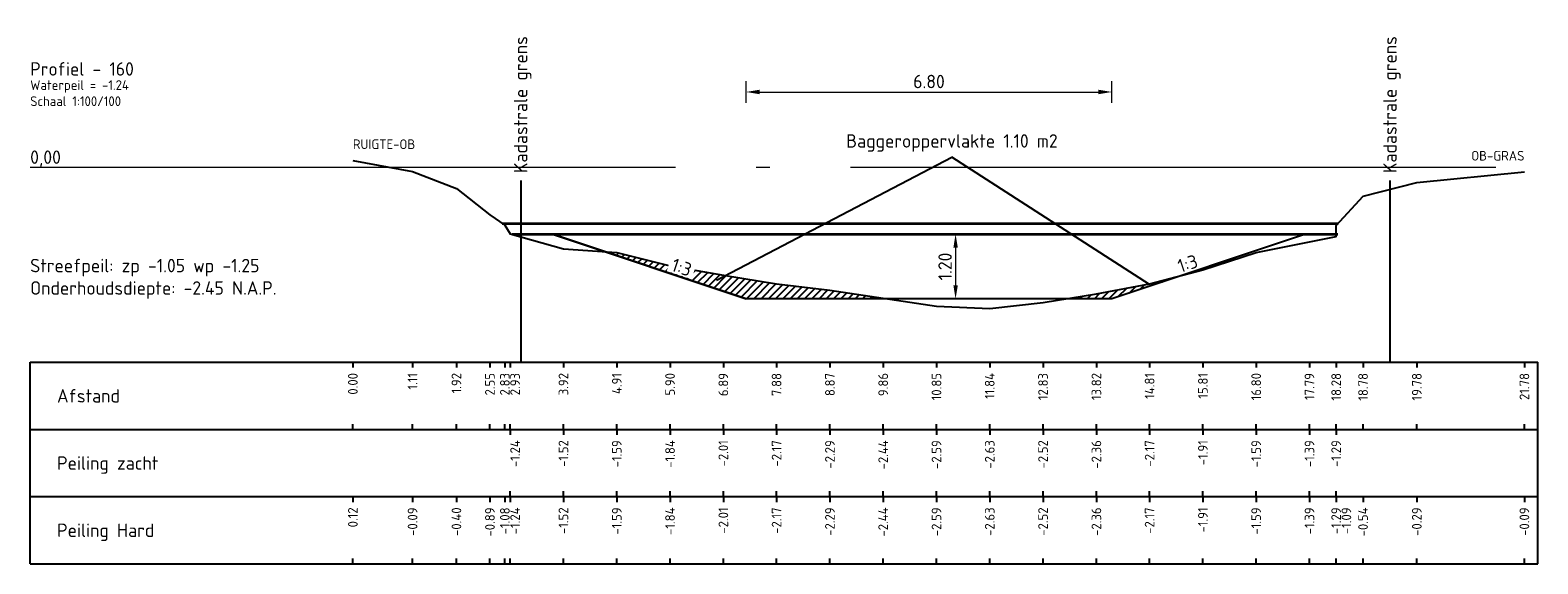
# Model space of a CAD drawing. Header units: metres. Extents: x 163463 to 198797, y 577287 to 592106.
# Tile 25 of 64: x 198349 to 198378, y 581659 to 581669. Entities that reach past the tile are written whole.
import ezdxf
from ezdxf.enums import TextEntityAlignment as Align

# ---------------------------------------------------------------- set-up
doc = ezdxf.new("R2010")
doc.units = ezdxf.units.M
doc.linetypes.add('AL-NAP_LIJN', pattern=[15.25, 12, -1.5, 0.25, -1.5])
for name, color, linetype in [('Afstandsbalk', 7, 'Continuous'), ('baggerarcering', 1, 'Continuous'), ('baggeroppervlak', 7, 'Continuous'), ('HardePeiling', 3, 'Continuous'), ('Kadastralegrens', 7, 'Continuous'), ('Legger', 2, 'Continuous'), ('Oever', 62, 'Continuous'), ('Teksten', 7, 'Continuous'), ('ZachtePeiling', 1, 'Continuous')]:
    doc.layers.add(name, color=color, linetype=linetype)
doc.layers.add('N-WA-WH-GRONDWATERLIJN-G', color=150, linetype='AL-GRONDWATERLIJN', lineweight=35)
doc.layers.add('X-XX-AL-NAP-G', color=7, linetype='AL-NAP_LIJN', lineweight=18)
doc.styles.add('NLCS-ISO', font='NLCS-ISO.ttf')
doc.styles.add('NLCS-ISO-M100-T25', font='NLCS-ISO.ttf', dxfattribs={"height": 0.25})
doc.linetypes.add('AL-GRONDWATERLIJN', pattern='A,6,[32,NLCS.SHX,S=1,R=0,X=0,Y=0],6', length=12)
doc.dimstyles.new('NLCS-M100-T25-PIJL_l3_h1', dxfattribs={"dimscale": 0.1, "dimtxt": 0.25, "dimasz": 2.5, "dimexe": 2, "dimexo": 2, "dimgap": 0.7, "dimtad": 1, "dimzin": 0, "dimdsep": 46, "dimtxsty": 'NLCS-ISO-M100-T25', "dimcen": 2.5, "dimdle": 2, "dimclrd": 256, "dimclre": 256, "dimclrt": 256, "dimadec": 1, "dimazin": 0, "dimtfac": 1, "dimtofl": 0, "dimtmove": 1, "dimatfit": 0, "dimfxl": 2, "dimfxlon": 1, "dimtfill": 1, "dimtfillclr": 256, "dimtolj": 1, "dimtzin": 0, "dimlwd": 18, "dimlwe": 18, "dimarcsym": 0})
pattern_1 = [(45, (198102.50411, 581471.00325), (-0.06735192, 0.06735192), [])]

# ---------------------------------------------------------------- blocks, each defined once
blk = doc.blocks.new('*D481')
at = {"lineweight": 18, "transparency": 16777216}
for p, q in [((198366.695, 581664.753), (198366.495, 581664.753)), ((198366.695, 581664.503), (198366.695, 581663.803)), ((198366.695, 581663.553), (198366.495, 581663.553))]:
    blk.add_line(p, q, dxfattribs=at)
at = {"transparency": 16777216}
for points in [[(198366.654, 581664.503), (198366.737, 581664.503), (198366.695, 581664.753)], [(198366.654, 581663.803), (198366.737, 581663.803), (198366.695, 581663.553)]]:
    blk.add_solid(points, dxfattribs=at)
at = {"layer": 'Defpoints', "color": 0, "transparency": 16777216}
for p in [(198366.695, 581664.753), (198366.695, 581663.553), (198366.695, 581663.553)]:
    blk.add_point(p, dxfattribs=at)
at = {"transparency": 16777216, "insert": (198366.5, 581664.153), "char_height": 0.25, "attachment_point": 5, "rotation": 90, "style": 'NLCS-ISO-M100-T25', "bg_fill": 3, "box_fill_scale": 1.1, "bg_fill_color": 256, "bg_fill_true_color": 13158600, "bg_fill_transparency": 0}
blk.add_mtext('\\A1;1.20', dxfattribs=at)
blk = doc.blocks.new('*D637')
at = {"lineweight": 18, "transparency": 16777216}
for p, q in [((198362.801, 581667.198), (198362.801, 581667.598)), ((198369.601, 581667.198), (198369.601, 581667.598)), ((198363.051, 581667.398), (198369.351, 581667.398))]:
    blk.add_line(p, q, dxfattribs=at)
at = {"transparency": 16777216}
for points in [[(198363.051, 581667.44), (198363.051, 581667.357), (198362.801, 581667.398)], [(198369.351, 581667.44), (198369.351, 581667.357), (198369.601, 581667.398)]]:
    blk.add_solid(points, dxfattribs=at)
at = {"layer": 'Defpoints', "color": 0, "transparency": 16777216}
for p in [(198369.601, 581667.398), (198362.801, 581663.553), (198369.601, 581663.553)]:
    blk.add_point(p, dxfattribs=at)
at = {"transparency": 16777216, "insert": (198366.201, 581667.593), "char_height": 0.25, "attachment_point": 5, "style": 'NLCS-ISO-M100-T25', "bg_fill": 3, "box_fill_scale": 1.1, "bg_fill_color": 256, "bg_fill_true_color": 13158600, "bg_fill_transparency": 0}
blk.add_mtext('\\A1;6.80', dxfattribs=at)

msp = doc.modelspace()

# ---------------------------------------------------------------- hatches: boundary and pattern name
at = {"layer": 'baggerarcering'}
h = msp.add_hatch(dxfattribs=at)
h.set_pattern_fill('ANSI31', color=256, scale=0.03, style=0)
h.set_pattern_definition(pattern_1)
h.paths.add_polyline_path([(198360.174, 581664.429), (198362.801, 581663.553), (198365.415, 581663.553), (198365.349, 581663.563), (198364.359, 581663.713), (198363.367, 581663.833), (198362.377, 581663.993), (198361.386, 581664.163), (198360.396, 581664.413)])
h = msp.add_hatch(dxfattribs=at)
h.set_pattern_fill('ANSI31', color=256, scale=0.03, style=0)
h.set_pattern_definition(pattern_1)
h.paths.add_polyline_path([(198369.601, 581663.553), (198370.95, 581664.003), (198370.289, 581663.83), (198370.288, 581663.83), (198369.313, 581663.643), (198368.755, 581663.553)])

# ---------------------------------------------------------------- linework, layer by layer
at = {"layer": 'Afstandsbalk'}
for p, q in [((198349.489, 581662.373), (198377.521, 581662.373)), ((198349.489, 581658.623), (198349.489, 581662.373)), ((198355.489, 581662.373), (198355.489, 581662.273)), ((198356.599, 581662.373), (198356.599, 581662.273)), ((198357.414, 581662.373), (198357.414, 581662.273)), ((198358.037, 581662.373), (198358.037, 581662.273)), ((198358.315, 581662.373), (198358.315, 581662.273)), ((198358.414, 581662.373), (198358.414, 581662.273)), ((198359.404, 581662.373), (198359.404, 581662.273)), ((198360.396, 581662.373), (198360.396, 581662.273)), ((198361.386, 581662.373), (198361.386, 581662.273)), ((198362.377, 581662.373), (198362.377, 581662.273)), ((198363.367, 581662.373), (198363.367, 581662.273)), ((198364.359, 581662.373), (198364.359, 581662.273)), ((198365.349, 581662.373), (198365.349, 581662.273)), ((198366.34, 581662.373), (198366.34, 581662.273)), ((198367.33, 581662.373), (198367.33, 581662.273)), ((198368.321, 581662.373), (198368.321, 581662.273)), ((198369.313, 581662.373), (198369.313, 581662.273)), ((198370.303, 581662.373), (198370.303, 581662.273)), ((198371.294, 581662.373), (198371.294, 581662.273)), ((198372.284, 581662.373), (198372.284, 581662.273)), ((198373.275, 581662.373), (198373.275, 581662.273)), ((198373.771, 581662.373), (198373.771, 581662.273)), ((198374.271, 581662.373), (198374.271, 581662.273)), ((198375.271, 581662.373), (198375.271, 581662.273)), ((198377.271, 581662.373), (198377.271, 581662.273)), ((198377.521, 581658.623), (198377.521, 581662.373)), ((198349.489, 581661.123), (198377.521, 581661.123)), ((198355.489, 581661.123), (198355.489, 581661.223)), ((198356.599, 581661.123), (198356.599, 581661.223)), ((198357.414, 581661.123), (198357.414, 581661.223)), ((198358.037, 581661.123), (198358.037, 581661.223)), ((198358.315, 581661.123), (198358.315, 581661.223)), ((198358.414, 581661.123), (198358.414, 581661.223)), ((198358.414, 581661.123), (198358.414, 581661.023)), ((198359.404, 581661.123), (198359.404, 581661.223)), ((198359.404, 581661.123), (198359.404, 581661.023)), ((198360.396, 581661.123), (198360.396, 581661.223)), ((198360.396, 581661.123), (198360.396, 581661.023)), ((198361.386, 581661.123), (198361.386, 581661.223)), ((198361.386, 581661.123), (198361.386, 581661.023)), ((198362.377, 581661.123), (198362.377, 581661.223)), ((198362.377, 581661.123), (198362.377, 581661.023)), ((198363.367, 581661.123), (198363.367, 581661.223)), ((198363.367, 581661.123), (198363.367, 581661.023)), ((198364.359, 581661.123), (198364.359, 581661.223)), ((198364.359, 581661.123), (198364.359, 581661.023)), ((198365.349, 581661.123), (198365.349, 581661.223)), ((198365.349, 581661.123), (198365.349, 581661.023)), ((198366.34, 581661.123), (198366.34, 581661.223)), ((198366.34, 581661.123), (198366.34, 581661.023)), ((198367.33, 581661.123), (198367.33, 581661.223)), ((198367.33, 581661.123), (198367.33, 581661.023)), ((198368.321, 581661.123), (198368.321, 581661.223)), ((198368.321, 581661.123), (198368.321, 581661.023)), ((198369.313, 581661.123), (198369.313, 581661.223)), ((198369.313, 581661.123), (198369.313, 581661.023)), ((198370.303, 581661.123), (198370.303, 581661.223)), ((198370.303, 581661.123), (198370.303, 581661.023)), ((198371.294, 581661.123), (198371.294, 581661.223)), ((198371.294, 581661.123), (198371.294, 581661.023)), ((198372.284, 581661.123), (198372.284, 581661.223)), ((198372.284, 581661.123), (198372.284, 581661.023)), ((198373.275, 581661.123), (198373.275, 581661.223)), ((198373.275, 581661.123), (198373.275, 581661.023)), ((198373.771, 581661.123), (198373.771, 581661.223)), ((198373.771, 581661.123), (198373.771, 581661.023)), ((198374.271, 581661.123), (198374.271, 581661.223)), ((198375.271, 581661.123), (198375.271, 581661.223)), ((198377.271, 581661.123), (198377.271, 581661.223)), ((198358.414, 581659.873), (198358.414, 581659.973)), ((198359.404, 581659.873), (198359.404, 581659.973)), ((198360.396, 581659.873), (198360.396, 581659.973)), ((198361.386, 581659.873), (198361.386, 581659.973)), ((198362.377, 581659.873), (198362.377, 581659.973)), ((198363.367, 581659.873), (198363.367, 581659.973)), ((198364.359, 581659.873), (198364.359, 581659.973)), ((198365.349, 581659.873), (198365.349, 581659.973)), ((198366.34, 581659.873), (198366.34, 581659.973)), ((198367.33, 581659.873), (198367.33, 581659.973)), ((198368.321, 581659.873), (198368.321, 581659.973)), ((198369.313, 581659.873), (198369.313, 581659.973)), ((198370.303, 581659.873), (198370.303, 581659.973)), ((198371.294, 581659.873), (198371.294, 581659.973)), ((198372.284, 581659.873), (198372.284, 581659.973)), ((198373.275, 581659.873), (198373.275, 581659.973)), ((198373.771, 581659.873), (198373.771, 581659.973)), ((198349.489, 581659.873), (198377.521, 581659.873)), ((198355.489, 581659.873), (198355.489, 581659.773)), ((198356.599, 581659.873), (198356.599, 581659.773)), ((198357.414, 581659.873), (198357.414, 581659.773)), ((198358.037, 581659.873), (198358.037, 581659.773)), ((198358.315, 581659.873), (198358.315, 581659.773)), ((198358.414, 581659.873), (198358.414, 581659.773)), ((198359.404, 581659.873), (198359.404, 581659.773)), ((198360.396, 581659.873), (198360.396, 581659.773)), ((198361.386, 581659.873), (198361.386, 581659.773)), ((198362.377, 581659.873), (198362.377, 581659.773)), ((198363.367, 581659.873), (198363.367, 581659.773)), ((198364.359, 581659.873), (198364.359, 581659.773)), ((198365.349, 581659.873), (198365.349, 581659.773)), ((198366.34, 581659.873), (198366.34, 581659.773)), ((198367.33, 581659.873), (198367.33, 581659.773)), ((198368.321, 581659.873), (198368.321, 581659.773)), ((198369.313, 581659.873), (198369.313, 581659.773)), ((198370.303, 581659.873), (198370.303, 581659.773)), ((198371.294, 581659.873), (198371.294, 581659.773)), ((198372.284, 581659.873), (198372.284, 581659.773)), ((198373.275, 581659.873), (198373.275, 581659.773)), ((198373.771, 581659.873), (198373.771, 581659.773)), ((198373.771, 581659.873), (198373.771, 581659.773)), ((198374.271, 581659.873), (198374.271, 581659.773)), ((198375.271, 581659.873), (198375.271, 581659.773)), ((198377.271, 581659.873), (198377.271, 581659.773)), ((198349.489, 581658.623), (198377.521, 581658.623)), ((198355.489, 581658.623), (198355.489, 581658.723)), ((198356.599, 581658.623), (198356.599, 581658.723)), ((198357.414, 581658.623), (198357.414, 581658.723)), ((198358.037, 581658.623), (198358.037, 581658.723)), ((198358.315, 581658.623), (198358.315, 581658.723)), ((198358.414, 581658.623), (198358.414, 581658.723)), ((198359.404, 581658.623), (198359.404, 581658.723)), ((198360.396, 581658.623), (198360.396, 581658.723)), ((198361.386, 581658.623), (198361.386, 581658.723)), ((198362.377, 581658.623), (198362.377, 581658.723)), ((198363.367, 581658.623), (198363.367, 581658.723)), ((198364.359, 581658.623), (198364.359, 581658.723)), ((198365.349, 581658.623), (198365.349, 581658.723)), ((198366.34, 581658.623), (198366.34, 581658.723)), ((198367.33, 581658.623), (198367.33, 581658.723)), ((198368.321, 581658.623), (198368.321, 581658.723)), ((198369.313, 581658.623), (198369.313, 581658.723)), ((198370.303, 581658.623), (198370.303, 581658.723)), ((198371.294, 581658.623), (198371.294, 581658.723)), ((198372.284, 581658.623), (198372.284, 581658.723)), ((198373.275, 581658.623), (198373.275, 581658.723)), ((198373.771, 581658.623), (198373.771, 581658.723)), ((198373.771, 581658.623), (198373.771, 581658.723)), ((198374.271, 581658.623), (198374.271, 581658.723)), ((198375.271, 581658.623), (198375.271, 581658.723)), ((198377.271, 581658.623), (198377.271, 581658.723))]:
    msp.add_line(p, q, dxfattribs=at)
at = {"layer": 'baggeroppervlak'}
for p in [(198362.251, 581663.9), (198370.303, 581663.821)]:
    msp.add_line(p, (198366.627, 581666.188), dxfattribs=at)
at = {"layer": 'HardePeiling'}
msp.add_lwpolyline([(198358.414, 581664.763), (198358.414, 581664.763), (198359.404, 581664.483), (198360.396, 581664.413), (198361.386, 581664.163), (198362.377, 581663.993), (198363.367, 581663.833), (198364.359, 581663.713), (198365.349, 581663.563), (198366.34, 581663.413), (198367.33, 581663.373), (198368.321, 581663.483), (198369.313, 581663.643), (198370.303, 581663.833), (198371.294, 581664.093), (198372.284, 581664.413), (198373.275, 581664.613), (198373.771, 581664.713), (198373.771, 581664.763)], dxfattribs=at)
at = {"layer": 'Kadastralegrens'}
for p, q in [((198358.609, 581665.752), (198358.609, 581662.373)), ((198374.771, 581665.752), (198374.771, 581662.373))]:
    msp.add_line(p, q, dxfattribs=at)
at = {"layer": 'N-WA-WH-GRONDWATERLIJN-G'}
for p, q in [((198358.267, 581664.953), (198373.807, 581664.953)), ((198358.45, 581664.753), (198373.801, 581664.753))]:
    msp.add_line(p, q, dxfattribs=at)
at = {"layer": 'Oever'}
for points in [[(198355.489, 581666.127), (198356.599, 581665.917), (198357.414, 581665.604), (198358.037, 581665.111), (198358.315, 581664.92), (198358.414, 581664.763)], [(198373.771, 581664.763), (198373.771, 581664.913), (198374.271, 581665.463), (198375.271, 581665.713), (198377.271, 581665.913)]]:
    msp.add_lwpolyline(points, dxfattribs=at)
at = {"layer": 'X-XX-AL-NAP-G'}
msp.add_line((198349.489, 581666.003), (198377.521, 581666.003), dxfattribs=at)
at = {"layer": 'ZachtePeiling'}
msp.add_lwpolyline([(198358.414, 581664.763), (198358.414, 581664.763), (198359.404, 581664.483), (198360.396, 581664.413), (198361.386, 581664.163), (198362.377, 581663.993), (198363.367, 581663.833), (198364.359, 581663.713), (198365.349, 581663.563), (198366.34, 581663.413), (198367.33, 581663.373), (198368.321, 581663.483), (198369.313, 581663.643), (198370.303, 581663.833), (198371.294, 581664.093), (198372.284, 581664.413), (198373.275, 581664.613), (198373.771, 581664.713), (198373.771, 581664.763)], dxfattribs=at)

# ---------------------------------------------------------------- texts
at = {"layer": 'baggeroppervlak', "style": 'NLCS-ISO'}
msp.add_text('Baggeroppervlakte 1.10 m2', height=0.25, dxfattribs=at).set_placement((198366.627, 581666.288), align=Align.BOTTOM_CENTER)
at = {"layer": 'Teksten', "style": 'NLCS-ISO'}
for p in [(198358.609, 581665.889), (198374.771, 581665.889)]:
    msp.add_text('Kadastrale grens', height=0.25, rotation=90, dxfattribs=at).set_placement(p, align=Align.MIDDLE_LEFT)
for s, height, p in [('Profiel - 160    ', 0.25, (198349.489, 581667.827)), ('Waterpeil = -1.24', 0.18, (198349.489, 581667.527)), ('Schaal 1:100/100', 0.18, (198349.489, 581667.227)), ('RUIGTE-OB', 0.18, (198355.489, 581666.427)), ('Afstand', 0.25, (198349.989, 581661.748)), ('Peiling zacht', 0.25, (198349.989, 581660.498)), ('Peiling Hard', 0.25, (198349.989, 581659.248))]:
    msp.add_text(s, height=height, dxfattribs=at).set_placement(p, align=Align.MIDDLE_LEFT)
msp.add_text('OB-GRAS', height=0.18, dxfattribs=at).set_placement((198377.271, 581666.213), align=Align.MIDDLE_RIGHT)
for s, p in [('0.00', (198355.489, 581662.173)), ('1.11', (198356.599, 581662.173)), ('1.92', (198357.414, 581662.173)), ('2.55', (198358.037, 581662.173)), ('2.83', (198358.315, 581662.173)), ('2.93', (198358.505, 581662.173)), ('3.92', (198359.404, 581662.173)), ('4.91', (198360.396, 581662.173)), ('5.90', (198361.386, 581662.173)), ('6.89', (198362.377, 581662.173)), ('7.88', (198363.367, 581662.173)), ('8.87', (198364.359, 581662.173)), ('9.86', (198365.349, 581662.173)), ('10.85', (198366.34, 581662.173)), ('11.84', (198367.33, 581662.173)), ('12.83', (198368.321, 581662.173)), ('13.82', (198369.313, 581662.173)), ('14.81', (198370.303, 581662.173)), ('15.81', (198371.294, 581662.173)), ('16.80', (198372.284, 581662.173)), ('17.79', (198373.275, 581662.173)), ('18.28', (198373.771, 581662.173)), ('18.78', (198374.271, 581662.173)), ('19.78', (198375.271, 581662.173)), ('21.78', (198377.271, 581662.173)), ('-1.24', (198358.505, 581660.923)), ('-1.52', (198359.404, 581660.923)), ('-1.59', (198360.396, 581660.923)), ('-1.84', (198361.386, 581660.923)), ('-2.01', (198362.377, 581660.923)), ('-2.17', (198363.367, 581660.923)), ('-2.29', (198364.359, 581660.923)), ('-2.44', (198365.349, 581660.923)), ('-2.59', (198366.34, 581660.923)), ('-2.63', (198367.33, 581660.923)), ('-2.52', (198368.321, 581660.923)), ('-2.36', (198369.313, 581660.923)), ('-2.17', (198370.303, 581660.923)), ('-1.91', (198371.294, 581660.923)), ('-1.59', (198372.284, 581660.923)), ('-1.39', (198373.275, 581660.923)), ('-1.29', (198373.771, 581660.923)), ('0.12', (198355.489, 581659.673)), ('-0.09', (198356.599, 581659.673)), ('-0.40', (198357.414, 581659.673)), ('-0.89', (198358.037, 581659.673)), ('-1.08', (198358.315, 581659.673)), ('-1.24', (198358.505, 581659.673)), ('-1.52', (198359.404, 581659.673)), ('-1.59', (198360.396, 581659.673)), ('-1.84', (198361.386, 581659.673)), ('-2.01', (198362.377, 581659.673)), ('-2.17', (198363.367, 581659.673)), ('-2.29', (198364.359, 581659.673)), ('-2.44', (198365.349, 581659.673)), ('-2.59', (198366.34, 581659.673)), ('-2.63', (198367.33, 581659.673)), ('-2.52', (198368.321, 581659.673)), ('-2.36', (198369.313, 581659.673)), ('-2.17', (198370.303, 581659.673)), ('-1.91', (198371.294, 581659.673)), ('-1.59', (198372.284, 581659.673)), ('-1.39', (198373.275, 581659.673)), ('-1.29', (198373.771, 581659.673)), ('-1.09', (198373.961, 581659.673)), ('-0.54', (198374.271, 581659.673)), ('-0.29', (198375.271, 581659.673)), ('-0.09', (198377.271, 581659.673))]:
    msp.add_text(s, height=0.18, rotation=90, dxfattribs=at).set_placement(p, align=Align.MIDDLE_RIGHT)
at = {"layer": 'Teksten', "char_height": 0.25, "width": 6.125, "attachment_point": 7, "style": 'NLCS-ISO'}
for s, insert in [('0,00 ', (198349.489, 581666.003)), ('Streefpeil: zp -1.05 wp -1.25 Onderhoudsdiepte: -2.45 N.A.P.', (198349.489, 581663.553))]:
    msp.add_mtext(s, dxfattribs=dict(at, insert=insert))

# ---------------------------------------------------------------- next in the draw order: dimensions: what is measured, and where the dimension line sits
dim = msp.add_aligned_dim(p1=(198366.695, 581664.753), p2=(198366.695, 581663.553), distance=0, dimstyle='NLCS-M100-T25-PIJL_l3_h1')
dim.commit()
dim.dimension.update_dxf_attribs({"geometry": '*D481', "text_midpoint": (198366.5, 581664.153)})

# ---------------------------------------------------------------- next in the draw order: linework, layer by layer
at = {"layer": 'Legger', "flags": 128}
msp.add_lwpolyline([(198373.201, 581664.753), (198369.601, 581663.553), (198362.801, 581663.553), (198359.201, 581664.753), (198362.801, 581663.553)], dxfattribs=at)

# ---------------------------------------------------------------- next in the draw order: texts
at = {"layer": 'baggeroppervlak', "char_height": 0.25, "width": 0.43481, "attachment_point": 8, "style": 'NLCS-ISO', "bg_fill": 3, "box_fill_scale": 1.1, "bg_fill_color": 256, "bg_fill_transparency": 0}
for insert, rotation in [((198371.05, 581664.089), 18.4349), ((198361.563, 581664.019), 341.5651)]:
    msp.add_mtext('1:3', dxfattribs=dict(at, insert=insert, rotation=rotation))

# ---------------------------------------------------------------- next in the draw order: dimensions: what is measured, and where the dimension line sits
dim = msp.add_linear_dim(base=(198369.601, 581667.398), p1=(198362.801, 581663.553), p2=(198369.601, 581663.553), dimstyle='NLCS-M100-T25-PIJL_l3_h1')
dim.commit()
dim.dimension.update_dxf_attribs({"geometry": '*D637', "text_midpoint": (198366.201, 581667.593)})

doc.saveas('drawing.dxf')
